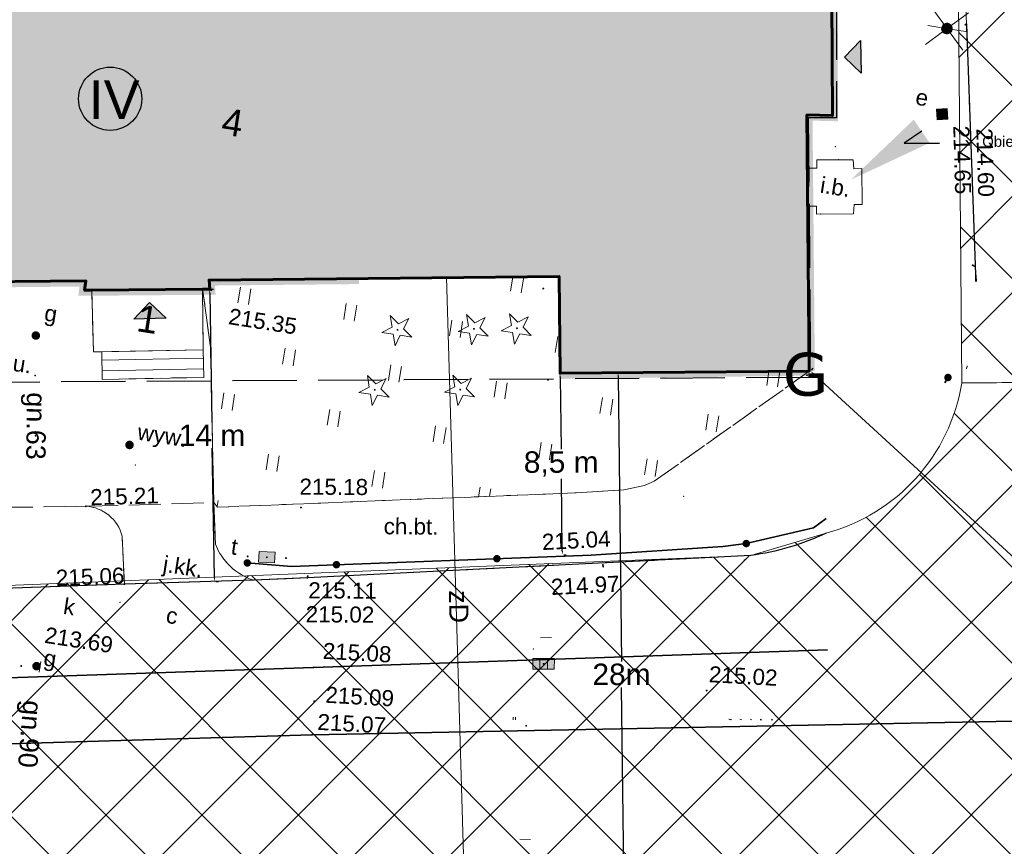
# Model space of a CAD drawing. Extents: x 6601440 to 6601733, y 5738487 to 5738717.
# Tile 7 of 129: x 6601542 to 6601588, y 5738537 to 5738576. Entities that reach past the tile are written whole.
import ezdxf
from ezdxf import colors
from ezdxf.entities.mleader import LeaderData, LeaderLine
from ezdxf.enums import TextEntityAlignment as Align
from ezdxf.math import Vec2, Vec3

# ---------------------------------------------------------------- set-up
doc = ezdxf.new("R2010")
doc.units = 0
doc.header["$PDSIZE"] = 0.75
for name, pattern in [('PRZER2-1', [3, 2, -1]), ('PRZER3-1', [4, 3, -1]), ('PRZER3-2', [2.5, 1.5, -1])]:
    doc.linetypes.add(name, pattern=pattern)
doc.layers.get('0').update_dxf_attribs({"linetype": 'CONTINUOUS'})
doc.layers.get('Defpoints').update_dxf_attribs({"linetype": 'CONTINUOUS'})
for name, color, linetype, lineweight in [('_DAAL_tabelka', 7, 'CONTINUOUS', 18), ('_MW_ppoż', 7, 'CONTINUOUS', 0), ('GESKLU', 3, 'CONTINUOUS', 18), ('GULGNO', 51, 'CONTINUOUS', 18), ('GULGSO', 51, 'CONTINUOUS', 18)]:
    doc.layers.add(name, color=color, linetype=linetype, lineweight=lineweight)
doc.layers.add('A-OPIS', color=5, linetype='CONTINUOUS')
for name, color, linetype, lineweight, true_color in [('GESBLO', 7, 'CONTINUOUS', 18, 0x0a0909), ('GESBLO_O', 7, 'CONTINUOUS', 0, 0x0a0909), ('GESKKL', 3, 'CONTINUOUS', 18, 0x00ff00), ('GESOBR', 7, 'CONTINUOUS', 35, 0xfb00fb), ('GESSCH', 7, 'CONTINUOUS', 18, 0x0a0909), ('GSLKOG', 7, 'CONTINUOUS', 35, 0x0a0909), ('GSLKRW', 7, 'CONTINUOUS', 25, 0x0a0909), ('GSLTTR', 7, 'CONTINUOUS', 35, 0x0a0909), ('GSPRDI', 7, 'CONTINUOUS', 18, 0x008000), ('GSPWPS', 7, 'CONTINUOUS', 13, 0x0a0909), ('GSPWPS_O', 7, 'CONTINUOUS', 0, 0x0a0909), ('GSSIIN', 7, 'CONTINUOUS', 18, 0x0a0909), ('GSSIIN_O', 7, 'CONTINUOUS', 0, 0x0a0909), ('GSSKOA', 7, 'PRZER3-1', 18, 0x0a0909), ('GSSKOA_O', 7, 'CONTINUOUS', 0, 0x0a0909), ('GSSKOD', 7, 'PRZER2-1', 18, 0x0a0909), ('GSSKOD_O', 7, 'CONTINUOUS', 0, 0x0a0909), ('GSSUTR', 7, 'CONTINUOUS', 18, 0x0a0909), ('GULGNP_O', 7, 'CONTINUOUS', 0, 0xbfbf00), ('GULZPR', 7, 'CONTINUOUS', 18, 0x0a0909), ('GULZPR_O', 7, 'CONTINUOUS', 0, 0x0a0909), ('GUPCWZ_O', 7, 'CONTINUOUS', 0, 0x0a0909), ('GUPEPI', 1, 'CONTINUOUS', 18, 0xff0000), ('GUPESD', 1, 'CONTINUOUS', 18, 0xff0000), ('GUPEWZ', 7, 'CONTINUOUS', 18, 0x0a0909), ('GUPEWZ_O', 7, 'CONTINUOUS', 0, 0x0a0909), ('GUPEZC', 7, 'CONTINUOUS', 18, 0x0a0909), ('GUPGSH_O', 7, 'CONTINUOUS', 0, 0xbfbf00), ('GUPGUI_O', 7, 'CONTINUOUS', 0, 0x0a0909), ('GUPGZA_O', 7, 'CONTINUOUS', 0, 0x0a0909), ('GUPGZC', 7, 'CONTINUOUS', 18, 0x0a0909), ('GUPISL', 7, 'CONTINUOUS', 18, 0x0a0909), ('GUPKKS', 7, 'CONTINUOUS', 18, 0x0a0909), ('GUPKPI', 7, 'CONTINUOUS', 18, 0x803300), ('GUPKSD', 7, 'CONTINUOUS', 18, 0x803300), ('GUPKWY_O', 7, 'CONTINUOUS', 0, 0x0a0909), ('GUPKWZ_O', 7, 'CONTINUOUS', 0, 0x0a0909), ('GUPTPI', 7, 'CONTINUOUS', 18, 0xff9100), ('GUPTWZ', 7, 'CONTINUOUS', 18, 0x0a0909), ('GUPTWZ_O', 7, 'CONTINUOUS', 0, 0x0a0909), ('GUPWZC', 7, 'CONTINUOUS', 18, 0x0a0909), ('GZPEWB', 1, 'CONTINUOUS', 18, 0xff0000), ('GZPWWB', 5, 'CONTINUOUS', 18, 0x0000ff)]:
    doc.layers.add(name, color=color, linetype=linetype, lineweight=lineweight, true_color=true_color)
for name, color, linetype, true_color in [('GUPGSH', 7, 'CONTINUOUS', 0xbfbf00), ('GUPGUI', 7, 'CONTINUOUS', 0x0a0909), ('GUPGZA', 7, 'CONTINUOUS', 0x0a0909), ('GUPKSH', 7, 'CONTINUOUS', 0x803300), ('GUPKWY', 7, 'CONTINUOUS', 0x0a0909), ('GUPTSH', 7, 'CONTINUOUS', 0xff9100), ('GUPTUB', 7, 'CONTINUOUS', 0x0a0909), ('GUPWSH', 5, 'CONTINUOUS', 0x0000ff)]:
    doc.layers.add(name, color=color, linetype=linetype, true_color=true_color)
doc.styles.add('GEO-INFO', font='arial.ttf')
doc.styles.get("Standard").update_dxf_attribs({"font": 'arial.ttf'})
doc.dimstyles.get("Standard").update_dxf_attribs({"dimtxt": 0.18, "dimasz": 0.18, "dimexe": 0.18, "dimexo": 0.0625, "dimgap": 0.09, "dimtad": 0, "dimtih": 1, "dimtoh": 1, "dimdec": 4, "dimzin": 0, "dimdsep": 46, "dimtxsty": 'Standard', "dimcen": 0.09, "dimadec": 0, "dimazin": 0, "dimtfac": 1, "dimtdec": 4, "dimtofl": 0, "dimtmove": 0, "dimatfit": 3, "dimfxl": 1, "dimtolj": 1, "dimtzin": 0, "dimarcsym": 0})

# ---------------------------------------------------------------- blocks, each defined once
blk = doc.blocks.new('SPDIP')
blk.add_hatch(color=0).paths.add_polyline_path([(-0.09, 0), (-0.085595, -0.027812), (-0.072812, -0.052901), (-0.052901, -0.072812), (-0.027812, -0.085595), (0, -0.09), (0.027812, -0.085595), (0.052901, -0.072812), (0.072812, -0.052901), (0.085595, -0.027812), (0.09, 0), (0.085595, 0.027812), (0.072812, 0.052901), (0.052901, 0.072812), (0.027812, 0.085595), (0, 0.09), (-0.027812, 0.085595), (-0.052901, 0.072812), (-0.072812, 0.052901), (-0.085595, 0.027812)])
at = {"color": 0}
blk.add_lwpolyline([(0.177062, -0.544942), (-0.463555, -1.426676), (-0.463555, -0.336792), (-1.500096, 0), (-0.463555, 0.336792), (-0.463555, 1.426676), (0.177062, 0.544942), (1.213603, 0.881734), (0.572986, 0), (1.213603, -0.881734)], close=True, dxfattribs=at)
blk = doc.blocks.new('KOLO')
blk.add_hatch(color=0).paths.add_polyline_path([(0, 0.5), (-0.12941, 0.482963), (-0.25, 0.433013), (-0.353553, 0.353553), (-0.433013, 0.25), (-0.482963, 0.12941), (-0.5, 0), (-0.482963, -0.12941), (-0.433013, -0.25), (-0.353553, -0.353553), (-0.25, -0.433013), (-0.12941, -0.482963), (0, -0.5), (0.12941, -0.482963), (0.25, -0.433013), (0.353553, -0.353553), (0.433013, -0.25), (0.482963, -0.12941), (0.5, 0), (0.482963, 0.12941), (0.433013, 0.25), (0.353553, 0.353553), (0.25, 0.433013), (0.12941, 0.482963)])
blk = doc.blocks.new('POINT')
at = {"color": 0}
blk.add_point((0, 0), dxfattribs=at)
blk = doc.blocks.new('PION_C')
at = {"color": 0}
blk.add_lwpolyline([(0, 0.5), (0, -0.5)], dxfattribs=at)
blk = doc.blocks.new('SUUS05')
at = {"true_color": 0xffffff}
blk.add_hatch(color=7, dxfattribs=at).paths.add_polyline_path([(-0.5, 0.25), (-0.5, -0.25), (0.5, -0.25), (0.5, 0.25)])
at = {"color": 0}
blk.add_lwpolyline([(0.5, -0.25), (-0.5, -0.25), (-0.5, 0.25), (0.5, 0.25)], close=True, dxfattribs=at)
for points in [[(-0.175, -0.25), (-0.175, 0.25)], [(0.175, -0.25), (0.175, 0.25)]]:
    blk.add_lwpolyline(points, dxfattribs=at)
blk = doc.blocks.new('SUSM02_1')
at = {"true_color": 0xffffff}
blk.add_hatch(color=7, dxfattribs=at).paths.add_polyline_path([(0, 0.5), (-0.12941, 0.482963), (-0.25, 0.433013), (-0.353553, 0.353553), (-0.433013, 0.25), (-0.482963, 0.12941), (-0.5, 0), (-0.482963, -0.12941), (-0.433013, -0.25), (-0.353553, -0.353553), (-0.25, -0.433013), (-0.12941, -0.482963), (0, -0.5), (0.12941, -0.482963), (0.25, -0.433013), (0.353553, -0.353553), (0.433013, -0.25), (0.482963, -0.12941), (0.5, 0), (0.482963, 0.12941), (0.433013, 0.25), (0.353553, 0.353553), (0.25, 0.433013), (0.12941, 0.482963)])
at = {"color": 0}
for points in [[(-0.353553, 0.353553), (-1.767767, 1.767767)], [(0, 0.5), (0, 1.8)], [(0.353553, 0.353553), (1.767767, 1.767767)], [(-0.353553, -0.353553), (-1.767767, -1.767767)], [(0, -0.5), (0, -1.8)], [(0.353553, -0.353553), (1.767767, -1.767767)]]:
    blk.add_lwpolyline(points, dxfattribs=at)
blk.add_lwpolyline([(0.5, 0), (0.482963, -0.12941), (0.433013, -0.25), (0.353553, -0.353553), (0.25, -0.433013), (0.12941, -0.482963), (0, -0.5), (-0.12941, -0.482963), (-0.25, -0.433013), (-0.353553, -0.353553), (-0.433013, -0.25), (-0.482963, -0.12941), (-0.5, 0), (-0.482963, 0.12941), (-0.433013, 0.25), (-0.353553, 0.353553), (-0.25, 0.433013), (-0.12941, 0.482963), (0, 0.5), (0.12941, 0.482963), (0.25, 0.433013), (0.353553, 0.353553), (0.433013, 0.25), (0.482963, 0.12941)], close=True, dxfattribs=at)
blk = doc.blocks.new('KWADRAT_NIEPRZEZR')
at = {"true_color": 0xffffff}
blk.add_hatch(color=7, dxfattribs=at).paths.add_polyline_path([(0.5, -0.5), (0.5, 0.5), (-0.5, 0.5), (-0.5, -0.5)])
at = {"color": 0}
blk.add_lwpolyline([(-0.5, 0.5), (-0.5, -0.5), (0.5, -0.5), (0.5, 0.5)], close=True, dxfattribs=at)
blk = doc.blocks.new('PROSTOKAT1_5-1_PELNY')
at = {"true_color": 0xffffff}
blk.add_hatch(color=7, dxfattribs=at).paths.add_polyline_path([(0.75, 0.5), (-0.75, 0.5), (-0.75, -0.5), (0.75, -0.5)])
at = {"color": 0}
blk.add_lwpolyline([(0.75, -0.5), (-0.75, -0.5), (-0.75, 0.5), (0.75, 0.5)], close=True, dxfattribs=at)
blk = doc.blocks.new('*D66')
at = {"layer": '_DAAL_tabelka', "color": 0, "lineweight": -2}
for p, q in [((6601566.887, 5738558.996), (6601566.931, 5738555.631)), ((6601566.947, 5738559.177), (6601567.064, 5738559.178)), ((6601566.992, 5738550.884), (6601566.948, 5738554.249)), ((6601567.057, 5738550.705), (6601567.175, 5738550.707))]:
    blk.add_line(p, q, dxfattribs=at)
at = {"layer": '_DAAL_tabelka', "color": 0}
for points in [[(6601566.917, 5738558.996), (6601566.857, 5738558.995), (6601566.884, 5738559.176)], [(6601566.962, 5738550.884), (6601567.022, 5738550.885), (6601566.995, 5738550.704)]]:
    blk.add_solid(points, dxfattribs=at)
at = {"layer": 'Defpoints', "color": 0}
for p in [(6601566.884, 5738559.176), (6601566.995, 5738550.704), (6601566.995, 5738550.704)]:
    blk.add_point(p, dxfattribs=at)
at = {"layer": '_DAAL_tabelka', "color": 0, "insert": (6601566.939, 5738554.94), "char_height": 0.18, "attachment_point": 5}
blk.add_mtext('\\A1;\\H5.555556x;8,5 m', dxfattribs=at)
blk = doc.blocks.new('*D67')
at = {"color": 0, "lineweight": -2}
for p, q in [((6601550.584, 5738563.098), (6601550.702, 5738563.1)), ((6601550.525, 5738562.917), (6601550.625, 5738556.873)), ((6601550.744, 5738549.644), (6601550.644, 5738555.689)), ((6601550.81, 5738549.465), (6601550.927, 5738549.467))]:
    blk.add_line(p, q, dxfattribs=at)
at = {"color": 0}
for points in [[(6601550.555, 5738562.918), (6601550.495, 5738562.917), (6601550.522, 5738563.097)], [(6601550.714, 5738549.643), (6601550.774, 5738549.644), (6601550.747, 5738549.464)]]:
    blk.add_solid(points, dxfattribs=at)
at = {"layer": 'Defpoints', "color": 0}
for p in [(6601550.522, 5738563.097), (6601550.747, 5738549.464), (6601550.747, 5738549.464)]:
    blk.add_point(p, dxfattribs=at)
at = {"color": 0, "insert": (6601550.634, 5738556.281), "char_height": 0.18, "attachment_point": 5}
blk.add_mtext('\\A1;\\H5.555556x;14 m', dxfattribs=at)
blk = doc.blocks.new('*D77')
at = {"layer": '_DAAL_tabelka', "color": 0, "lineweight": -2}
for p, q in [((6601578.624, 5738559.327), (6601578.703, 5738559.414)), ((6601578.714, 5738559.16), (6601590.007, 5738548.796)), ((6601602.61, 5738537.231), (6601591.317, 5738547.595)), ((6601602.785, 5738537.156), (6601602.865, 5738537.242))]:
    blk.add_line(p, q, dxfattribs=at)
at = {"layer": '_DAAL_tabelka', "color": 0}
for points in [[(6601578.734, 5738559.182), (6601578.694, 5738559.138), (6601578.582, 5738559.281)], [(6601602.59, 5738537.209), (6601602.631, 5738537.253), (6601602.743, 5738537.11)]]:
    blk.add_solid(points, dxfattribs=at)
at = {"layer": 'Defpoints', "color": 0}
for p in [(6601578.582, 5738559.281), (6601602.743, 5738537.11), (6601602.743, 5738537.11)]:
    blk.add_point(p, dxfattribs=at)
at = {"layer": '_DAAL_tabelka', "color": 0, "insert": (6601590.662, 5738548.195), "char_height": 0.18, "attachment_point": 5}
blk.add_mtext('\\A1;\\H5.555556x;33m', dxfattribs=at)
blk = doc.blocks.new('*D87')
at = {"layer": '_DAAL_tabelka', "color": 0, "lineweight": -2}
for p, q in [((6601567.127, 5738559.179), (6601569.775, 5738559.209)), ((6601569.597, 5738559.027), (6601569.749, 5738545.72)), ((6601569.918, 5738530.912), (6601569.763, 5738544.519)), ((6601567.452, 5738530.704), (6601570.1, 5738530.734))]:
    blk.add_line(p, q, dxfattribs=at)
at = {"layer": '_DAAL_tabelka', "color": 0}
for points in [[(6601569.627, 5738559.027), (6601569.567, 5738559.027), (6601569.595, 5738559.207)], [(6601569.888, 5738530.912), (6601569.948, 5738530.913), (6601569.92, 5738530.732)]]:
    blk.add_solid(points, dxfattribs=at)
at = {"layer": 'Defpoints', "color": 0}
for p in [(6601567.064, 5738559.178), (6601567.39, 5738530.703), (6601569.92, 5738530.732)]:
    blk.add_point(p, dxfattribs=at)
at = {"layer": '_DAAL_tabelka', "color": 0, "insert": (6601569.756, 5738545.12), "char_height": 0.18, "attachment_point": 5}
blk.add_mtext('\\A1;\\H5.555556x;28m', dxfattribs=at)

msp = doc.modelspace()

# ---------------------------------------------------------------- hatches: boundary and pattern name
msp.add_hatch(color=8).paths.add_polyline_path([(6601528.40181, 5738563.32817), (6601538.1015, 5738563.42264), (6601544.74131, 5738563.48729), (6601544.68268, 5738563.05121), (6601545.01261, 5738563.05397), (6601550.19151, 5738563.09729), (6601550.52144, 5738563.10005), (6601550.49406, 5738563.52918), (6601566.84364, 5738563.69561), (6601566.88439, 5738559.17579), (6601578.52535, 5738559.28083), (6601578.41661, 5738571.23334), (6601579.60341, 5738571.20399), (6601579.57552, 5738576.66704), (6601578.3622, 5738576.64952), (6601578.25305, 5738588.67265), (6601574.74728, 5738588.6423), (6601567.55324, 5738588.58233), (6601566.55326, 5738588.57389), (6601566.65615, 5738576.35437), (6601554.45633, 5738576.25136), (6601554.37251, 5738586.21097), (6601553.56992, 5738586.20356), (6601541.23338, 5738586.08958), (6601540.40344, 5738586.08191), (6601540.50715, 5738576.05246), (6601528.30765, 5738575.92583), (6601528.1811, 5738588.16519), (6601527.24114, 5738588.15543), (6601516.63153, 5738588.0453), (6601516.68863, 5738576.04539), (6601515.5396, 5738576.09265), (6601515.63584, 5738570.69435), (6601516.75584, 5738570.69899), (6601516.79897, 5738558.69901), (6601528.45157, 5738558.82844)])
at = {"layer": '_DAAL_tabelka'}
h = msp.add_hatch(dxfattribs=at)
h.set_pattern_fill('ANSI37', color=1)
h.paths.add_polyline_path([(6601585.38254, 5738589.06173), (6601595.86394, 5738589.1928), (6601596.98328, 5738558.82014), (6601585.6523, 5738558.73029)])
h = msp.add_hatch(dxfattribs=at)
h.set_pattern_fill('ANSI37', color=30)
edge = h.paths.add_edge_path()
edge.add_line((6601512.12293, 5738548.10534), (6601575.79045, 5738550.67258))
edge.add_line((6601575.79045, 5738550.67258), (6601579.31462, 5738551.71489))
edge.add_ellipse((6601577.04535, 5738560.13361), major_axis=(8.7192, 0), ratio=1, start_angle=285.085535, end_angle=350.689044)
edge.add_line((6601585.64968, 5738558.72291), (6601596.98328, 5738558.82014))
edge.add_line((6601596.98328, 5738558.82014), (6601596.81348, 5738533.89495))
edge.add_line((6601596.81348, 5738533.89495), (6601509.88935, 5738533.02431))
edge.add_line((6601509.88935, 5738533.02431), (6601510.93613, 5738548.06236))
edge.add_line((6601510.93613, 5738548.06236), (6601512.12293, 5738548.10534))
at = {"layer": 'A-OPIS'}
h = msp.add_hatch(color=256, dxfattribs=at)
h.dxf.hatch_style = 1
h.paths.add_polyline_path([(6601580.91879, 5738574.70816), (6601580.95024, 5738573.18973), (6601580.1753, 5738573.93322)])
h = msp.add_hatch(color=256, dxfattribs=at)
h.dxf.hatch_style = 1
h.paths.add_polyline_path([(6601548.49445, 5738561.74474), (6601546.97643, 5738561.69769), (6601547.71191, 5738562.48022)])
at = {"layer": 'GSSUTR'}
h = msp.add_hatch(dxfattribs=at)
h.set_pattern_fill('PTTU04', color=256, scale=0.5, angle=-8.852821, style=0)
h.set_pattern_definition([(81.14718, (6598872.4612, 5730326.6935), (-2.08547525, 2.8549594), [0.75, -4.25]), (81.14718, (6598872.9553, 5730326.6165), (-2.08547525, 2.8549594), [0.75, -4.25])])
h.paths.add_polyline_path([(6601566.88439, 5738559.17579), (6601566.84364, 5738563.69561), (6601550.49406, 5738563.52918), (6601550.52144, 5738563.10005), (6601550.19151, 5738563.09729), (6601550.55781, 5738560.4003), (6601550.71165, 5738553.14154), (6601550.88787, 5738552.92788), (6601567.90611, 5738553.60691), (6601569.86046, 5738553.74378), (6601570.82867, 5738553.94315), (6601571.28414, 5738554.13838), (6601578.52535, 5738559.28083)], flags=0)

# ---------------------------------------------------------------- linework, layer by layer
at = {"color": 7, "linetype": 'PRZER3-1', "lineweight": 30, "elevation": 10.06}
msp.add_lwpolyline([(6601510.43099, 5738653.7127), (6601522.49994, 5738653.91001), (6601522.49002, 5738651.5425), (6601529.66651, 5738651.5425), (6601529.66651, 5738654.02683), (6601538.55011, 5738654.18645), (6601539.54007, 5738634.77356), (6601549.69265, 5738634.50447), (6601552.07964, 5738633.33731), (6601567.28346, 5738633.12408), (6601570.6548, 5738637.80075), (6601571.66308, 5738632.20458), (6601571.54575, 5738595.28982), (6601574.72819, 5738588.65305), (6601578.36042, 5738588.65305), (6601578.43231, 5738576.80623), (6601579.79306, 5738576.80976), (6601579.79306, 5738571.10128), (6601578.48092, 5738571.09182), (6601578.5841, 5738558.98185), (6601511.23283, 5738558.57583), (6601510.2684, 5738653.7127)], dxfattribs=at)
at = {"layer": '_DAAL_tabelka', "color": 1}
msp.add_lwpolyline([(6601585.38254, 5738589.06173), (6601585.6523, 5738558.73029), (6601596.98328, 5738558.82014), (6601595.86394, 5738589.1928), (6601585.38254, 5738589.06173)], dxfattribs=at)
at = {"layer": '_DAAL_tabelka', "color": 30, "elevation": 10.18}
msp.add_lwpolyline([(6601512.12293, 5738548.10534), (6601575.79045, 5738550.67258), (6601579.31462, 5738551.71489, 0.29433264), (6601585.64968, 5738558.72291), (6601596.98328, 5738558.82014), (6601596.81348, 5738533.89495), (6601509.88935, 5738533.02431), (6601510.93613, 5738548.06236), (6601512.12293, 5738548.10534)], format="xyb", dxfattribs=at)
at = {"layer": '_MW_ppoż', "color": 30, "ltscale": 10, "const_width": 0.52}
msp.add_lwpolyline([(6601578.52535, 5738559.28083), (6601578.52535, 5738559.28083), (6601578.41661, 5738571.23334), (6601579.60341, 5738571.20399), (6601579.57552, 5738576.66704), (6601578.3622, 5738576.64952), (6601578.36042, 5738588.65305), (6601578.36042, 5738588.65305), (6601570.29357, 5738588.60026)], dxfattribs=at)
at = {"layer": '_MW_ppoż', "color": 3, "ltscale": 10, "const_width": 0.52}
for points in [[(6601516.93982, 5738558.58694), (6601528.45157, 5738558.82844), (6601528.40181, 5738563.32817), (6601544.74131, 5738563.48729), (6601544.68305, 5738563.05397), (6601550.52144, 5738563.10005), (6601550.49406, 5738563.52918), (6601557.49106, 5738563.6004)], [(6601566.88439, 5738559.17579), (6601578.54552, 5738559.32746)]]:
    msp.add_lwpolyline(points, dxfattribs=at)
at = {"layer": 'A-OPIS'}
for points in [[(6601580.91879, 5738574.70816), (6601580.95024, 5738573.18973), (6601580.1753, 5738573.93322)], [(6601548.49445, 5738561.74474), (6601546.97643, 5738561.69769), (6601547.71191, 5738562.48022)]]:
    msp.add_lwpolyline(points, close=True, dxfattribs=at)
msp.add_circle((6601545.87282, 5738571.98751), 1.47694, dxfattribs=at)
at = {"layer": 'GESBLO', "linetype": 'Continuous', "lineweight": 60, "elevation": 10.26}
msp.add_lwpolyline([(6601538.1015, 5738563.42264), (6601544.74131, 5738563.48729), (6601544.68268, 5738563.05121), (6601545.01261, 5738563.05397), (6601550.19151, 5738563.09729), (6601550.52144, 5738563.10005), (6601550.49406, 5738563.52918), (6601566.84364, 5738563.69561), (6601566.88439, 5738559.17579), (6601578.52535, 5738559.28083), (6601578.41661, 5738571.23334), (6601579.60341, 5738571.20399), (6601579.57552, 5738576.66704), (6601578.3622, 5738576.64952), (6601578.25305, 5738588.67265), (6601574.74728, 5738588.6423), (6601567.55324, 5738588.58233), (6601566.55326, 5738588.57389), (6601566.65615, 5738576.35437), (6601554.45633, 5738576.25136), (6601554.37251, 5738586.21097), (6601553.56992, 5738586.20356), (6601541.23338, 5738586.08958)], dxfattribs=at)
at = {"layer": 'GESBLO', "linetype": 'Continuous', "lineweight": 18, "elevation": 10.26}
msp.add_lwpolyline([(6601545.09136, 5738560.17647), (6601550.21952, 5738560.27572), (6601550.19151, 5738563.09729), (6601545.01261, 5738563.05397)], close=True, dxfattribs=at)
at = {"layer": 'GESKKL', "color": 3, "linetype": 'PRZER3-1', "lineweight": 18, "true_color": 0x00ff00, "elevation": 10.18}
for points in [[(6601564.80014, 5738542.99754), (6601564.79912, 5738543.12131)], [(6601576.75489, 5738543.02009), (6601576.81043, 5738542.99754)], [(6601576.81043, 5738542.99754), (6601576.75489, 5738543.02009)]]:
    msp.add_lwpolyline(points, dxfattribs=at)
at = {"layer": 'GESKLU', "linetype": 'PRZER3-1', "lineweight": 18, "ltscale": 0.5, "elevation": 10.18}
msp.add_lwpolyline([(6601564.69433, 5738542.99754), (6601564.69373, 5738543.12221)], dxfattribs=at)
at = {"layer": 'GESOBR', "color": 211, "linetype": 'PRZER3-2', "lineweight": 35, "ltscale": 0.5, "elevation": 10.18}
msp.add_lwpolyline([(6601576.22663, 5738543.02456), (6601576.29262, 5738542.99754)], dxfattribs=at)
at = {"layer": 'GESOBR', "color": 211, "linetype": 'PRZER3-2', "lineweight": 35, "true_color": 0xff80ff, "elevation": 10.18}
msp.add_lwpolyline([(6601576.75489, 5738543.02009), (6601576.81043, 5738542.99754)], dxfattribs=at)
at = {"layer": 'GESSCH', "linetype": 'Continuous', "elevation": 10.26}
msp.add_lwpolyline([(6601550.24415, 5738558.98586), (6601545.50302, 5738558.89411), (6601545.47838, 5738560.18396), (6601550.21952, 5738560.27572)], close=True, dxfattribs=at)
at = {"layer": 'GESSCH', "linetype": 'Continuous'}
for points in [[(6601545.48593, 5738559.78899, 10.26), (6601550.22708, 5738559.87953, 10.26)], [(6601545.49547, 5738559.28908, 10.26), (6601550.23663, 5738559.37963, 10.26)]]:
    msp.add_polyline3d(points, dxfattribs=at)
at = {"layer": 'GSLKOG', "linetype": 'Continuous', "elevation": 10.18}
for points in [[(6601584.86186, 5738558.73029), (6601585.00362, 5738558.97969)], [(6601575.58393, 5738551.23102), (6601578.71699, 5738551.96909), (6601579.31462, 5738552.39834)], [(6601552.27717, 5738550.32709), (6601554.34713, 5738550.16661), (6601568.34423, 5738550.68872), (6601574.49039, 5738551.09772), (6601575.58393, 5738551.23102)]]:
    msp.add_lwpolyline(points, dxfattribs=at)
at = {"layer": 'GSLKRW', "linetype": 'Continuous', "lineweight": 25}
msp.add_line((6601585.86962, 5738575.45239, 10.18), (6601586.29621, 5738563.80219, 10.18), dxfattribs=at)
at = {"layer": 'GSLKRW', "linetype": 'Continuous', "lineweight": 25, "elevation": 10.18}
for points in [[(6601586.29621, 5738563.80219, -0.00687618), (6601586.31999, 5738563.46719, -0.00687618)], [(6601585.65227, 5738558.73029, -0.00016005), (6601585.64968, 5738558.72291, -0.00016005)], [(6601579.31462, 5738551.71489, -0.07567048), (6601575.79045, 5738550.67258), (6601555.08994, 5738549.63506), (6601552.57674, 5738549.52138), (6601546.53668, 5738549.33875), (6601518.26428, 5738548.32774), (6601510.93613, 5738548.06236), (6601505.94369, 5738547.84813), (6601499.74043, 5738547.39742), (6601489.67599, 5738546.55419), (6601483.54066, 5738546.03162), (6601482.94125, 5738546.00167), (6601473.63804, 5738545.48357), (6601459.62471, 5738545.20232)]]:
    msp.add_lwpolyline(points, format="xyb", dxfattribs=at)
at = {"layer": 'GSLTTR', "linetype": 'Continuous', "lineweight": 35, "elevation": 10.18}
for points in [[(6601579.3801, 5738546.27747), (6601555.37135, 5738545.44954), (6601519.45334, 5738544.23259), (6601516.11927, 5738544.12849), (6601507.85832, 5738543.78249), (6601495.89317, 5738542.90809), (6601485.1829, 5738541.98499), (6601473.83128, 5738541.16868), (6601466.69598, 5738540.86193), (6601458.93003, 5738540.74221)], [(6601609.62776, 5738543.35731), (6601555.30979, 5738542.30943), (6601519.56454, 5738541.25075), (6601516.19218, 5738541.16192), (6601507.87177, 5738540.82397), (6601496.11689, 5738540.01195), (6601485.4026, 5738539.05912), (6601473.77992, 5738538.17854), (6601466.7207, 5738537.91195), (6601458.50078, 5738537.79213)]]:
    msp.add_lwpolyline(points, dxfattribs=at)
at = {"layer": 'GSSIIN', "linetype": 'Continuous', "lineweight": 18, "elevation": 10.18}
msp.add_lwpolyline([(6601580.99911, 5738567.04939), (6601580.9838, 5738568.72659), (6601580.60381, 5738568.72312), (6601580.5762, 5738569.145), (6601578.87618, 5738569.13711), (6601578.87794, 5738568.75645), (6601578.49794, 5738568.75535), (6601578.4857, 5738566.97637), (6601578.86531, 5738566.98076), (6601578.8697, 5738566.60078), (6601580.58791, 5738566.62064), (6601580.61911, 5738567.04592)], close=True, dxfattribs=at)
at = {"layer": 'GSSKOA', "linetype": 'PRZER3-1', "lineweight": 18, "ltscale": 0.5}
for p, q in [((6601585.86962, 5738575.45239, 10.18), (6601584.83558, 5738605.55259, 10.18)), ((6601586.29621, 5738563.80219, 10.18), (6601585.86962, 5738575.45239, 10.18)), ((6601586.28748, 5738563.46719, 10.18), (6601586.29621, 5738563.80219, 10.18)), ((6601585.64968, 5738558.72291, 10.18), (6601585.65146, 5738558.73029, 10.18))]:
    msp.add_line(p, q, dxfattribs=at)
at = {"layer": 'GSSKOA', "linetype": 'PRZER3-1', "lineweight": 18, "ltscale": 0.5, "elevation": 10.18}
msp.add_lwpolyline([(6601517.9469, 5738558.71177), (6601517.82667, 5738558.70876), (6601517.77814, 5738551.83433), (6601519.33783, 5738552.6733), (6601531.68878, 5738552.75652), (6601531.7012, 5738551.79009), (6601536.77951, 5738551.98386), (6601536.75683, 5738552.86485), (6601544.74383, 5738552.9679), (6601550.71165, 5738553.14154), (6601550.55781, 5738560.4003), (6601550.19151, 5738563.09729), (6601550.21952, 5738560.27572), (6601550.24415, 5738558.98586), (6601545.50302, 5738558.89411), (6601545.47838, 5738560.18396), (6601545.09136, 5738560.17647), (6601545.01261, 5738563.05397), (6601544.68268, 5738563.05121), (6601544.74131, 5738563.48729), (6601538.1015, 5738563.42264), (6601538.15114, 5738558.7229), (6601528.45157, 5738558.82844)], close=True, dxfattribs=at)
msp.add_lwpolyline([(6601546.53668, 5738549.33875), (6601546.42907, 5738551.57192, 0.33039428), (6601544.74383, 5738552.9679), (6601550.71165, 5738553.14154), (6601550.79472, 5738551.2057, 0.23056372), (6601552.57674, 5738549.52138)], format="xyb", close=True, dxfattribs=at)
msp.add_lwpolyline([(6601459.62471, 5738545.20232), (6601473.63804, 5738545.48357), (6601482.94125, 5738546.00167), (6601483.54066, 5738546.03162), (6601489.67599, 5738546.55419), (6601499.74043, 5738547.39742), (6601505.94369, 5738547.84813), (6601510.93613, 5738548.06236), (6601518.26428, 5738548.32774), (6601546.53668, 5738549.33875), (6601552.57674, 5738549.52138), (6601555.08994, 5738549.63506), (6601575.79045, 5738550.67258, 0.07567048), (6601579.31462, 5738551.71489, 0.07567048)], format="xyb", dxfattribs=at)
at = {"layer": 'GSSKOD', "linetype": 'PRZER2-1', "lineweight": 18, "ltscale": 0.5}
for p, q in [((6601579.60341, 5738571.20399, 10.18), (6601579.57552, 5738576.66704, 10.18)), ((6601585.86962, 5738575.45239, 10.18), (6601586.29621, 5738563.80219, 10.18)), ((6601578.52535, 5738559.28083, 10.18), (6601578.41661, 5738571.23334, 10.18)), ((6601578.41661, 5738571.23334, 10.18), (6601579.60341, 5738571.20399, 10.18)), ((6601571.28414, 5738554.13838, 10.18), (6601578.52535, 5738559.28083, 10.18)), ((6601569.86046, 5738553.74378, 10.18), (6601570.82867, 5738553.94315, 10.18)), ((6601570.82867, 5738553.94315, 10.18), (6601571.28414, 5738554.13838, 10.18)), ((6601550.88787, 5738552.92788, 10.18), (6601567.90611, 5738553.60691, 10.18)), ((6601567.90611, 5738553.60691, 10.18), (6601569.86046, 5738553.74378, 10.18)), ((6601550.79472, 5738551.2057, 10.18), (6601550.71165, 5738553.14154, 10.18)), ((6601550.71165, 5738553.14154, 10.18), (6601550.88787, 5738552.92788, 10.18)), ((6601575.79045, 5738550.67258, 10.18), (6601555.08994, 5738549.63506, 10.18)), ((6601555.08994, 5738549.63506, 10.18), (6601552.57674, 5738549.52138, 10.18))]:
    msp.add_line(p, q, dxfattribs=at)
at = {"layer": 'GSSKOD', "linetype": 'PRZER2-1', "lineweight": 18, "ltscale": 0.5, "elevation": 10.18}
msp.add_lwpolyline([(6601519.33783, 5738552.6733), (6601531.68878, 5738552.75652), (6601531.7012, 5738551.79009), (6601536.77951, 5738551.98386), (6601536.75683, 5738552.86485), (6601544.74383, 5738552.9679, -0.33039428), (6601546.42907, 5738551.57192), (6601546.53668, 5738549.33875), (6601518.26428, 5738548.32774, -0.63440608), (6601517.77814, 5738551.83433)], format="xyb", close=True, dxfattribs=at)
at = {"layer": 'GSSKOD', "linetype": 'PRZER2-1', "lineweight": 18, "ltscale": 0.5}
for centre, radius, start, end in [((6601574.32175, 5738562.74562, 10.18), 12.02099, 3.441278, 5.042466), ((6601574.32175, 5738562.74562, 10.18), 12.02099, 343.761134, 344.428698), ((6601574.32175, 5738562.74562, 10.18), 12.02099, 340.449322, 340.486628), ((6601574.12869, 5738562.77019, 10.18), 12.21121, 277.821368, 295.130777), ((6601553.41494, 5738552.19306, 10.18), 2.80008, 200.647713, 252.581461)]:
    msp.add_arc(centre, radius, start, end, dxfattribs=at)
at = {"layer": 'GSSUTR', "linetype": 'PRZER2-1', "ltscale": 0.5, "elevation": 10.06}
msp.add_lwpolyline([(6601550.49406, 5738563.52918), (6601566.84364, 5738563.69561), (6601566.88439, 5738559.17579), (6601578.52535, 5738559.28083), (6601571.28414, 5738554.13838), (6601570.82867, 5738553.94315), (6601569.86046, 5738553.74378), (6601567.90611, 5738553.60691), (6601550.88787, 5738552.92788), (6601550.71165, 5738553.14154), (6601550.55781, 5738560.4003), (6601550.19151, 5738563.09729), (6601550.52144, 5738563.10005)], close=True, dxfattribs=at)
at = {"layer": 'GULGNO', "linetype": 'Continuous', "lineweight": 18, "ltscale": 0.5, "elevation": 10.1992}
msp.add_lwpolyline([(6601574.76308, 5738543.03695), (6601574.86009, 5738542.99754)], dxfattribs=at)
at = {"layer": 'GULGNO', "color": 2, "linetype": 'Continuous', "lineweight": 18, "true_color": 0xffff00, "elevation": 10.18}
for points in [[(6601575.2813, 5738543.03257), (6601575.36838, 5738542.99754)], [(6601575.84423, 5738542.99754), (6601575.7655, 5738543.02847)]]:
    msp.add_lwpolyline(points, dxfattribs=at)
at = {"layer": 'GULGSO', "linetype": 'Continuous', "lineweight": 18, "ltscale": 0.5, "elevation": 10.1992}
msp.add_lwpolyline([(6601574.80257, 5738543.03662), (6601574.90119, 5738542.99754)], dxfattribs=at)
at = {"layer": 'GULZPR', "linetype": 'Continuous', "elevation": 10.18}
msp.add_lwpolyline([(6601561.5856, 5738563.6421), (6601562.51894, 5738531.9429)], dxfattribs=at)

# ---------------------------------------------------------------- block references
at = {"layer": 'GSLKOG', "lineweight": 5, "xscale": 0.35, "yscale": 0.35, "rotation": 81.147178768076}
for p in [(6601585.00362, 5738558.97969, 10.18), (6601575.58393, 5738551.23102, 10.18), (6601575.58393, 5738551.23102, 10.18), (6601563.93649, 5738550.52431, 10.18), (6601552.27717, 5738550.32709, 10.18), (6601556.4417, 5738550.24474, 10.18)]:
    msp.add_blockref('KOLO', p, dxfattribs=at)
at = {"layer": 'GSPRDI', "lineweight": 5, "xscale": 0.4999999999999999, "yscale": 0.4999999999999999, "rotation": 81.147178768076}
for p in [(6601559.2951, 5738561.20666, 10.12), (6601562.86397, 5738561.24791, 10.12), (6601564.87271, 5738561.27915, 10.12), (6601558.23157, 5738558.40698, 10.12), (6601562.2238, 5738558.41535, 10.12)]:
    msp.add_blockref('SPDIP', p, dxfattribs=at)
at = {"layer": 'GSPWPS', "lineweight": 5, "xscale": 0.08999999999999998, "yscale": 0.08999999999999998, "rotation": 81.147178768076}
for p in [(6601585.81873, 5738575.44918, 10.2), (6601585.86962, 5738575.45239, 10.2), (6601586.15862, 5738564.21833, 10.2), (6601586.23305, 5738564.17637, 10.2), (6601550.59563, 5738563.05513, 10.2), (6601566.10114, 5738563.12998, 10.2), (6601578.42244, 5738559.08627, 10.2), (6601566.32661, 5738558.87171, 10.2), (6601544.74383, 5738552.9679, 10.2), (6601554.78697, 5738552.91529, 10.2), (6601568.89002, 5738550.22926, 10.2), (6601568.89901, 5738550.15701, 10.2), (6601555.09933, 5738549.70443, 10.2), (6601546.53668, 5738549.33875, 10.2), (6601555.08994, 5738549.63506, 10.2), (6601555.37135, 5738545.44954, 10.2), (6601573.73296, 5738544.36854, 10.2), (6601555.40003, 5738543.87144, 10.2), (6601555.30979, 5738542.30943, 10.2)]:
    msp.add_blockref('KOLO', p, dxfattribs=at)
at = {"layer": 'GUPEPI', "lineweight": 5, "rotation": 81.147178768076}
for p in [(6601584.72917, 5738571.51322, 10.24), (6601584.96787, 5738571.27469, 10.24), (6601565.64218, 5738546.306, 10.24)]:
    msp.add_blockref('POINT', p, dxfattribs=at)
at = {"layer": 'GUPESD', "lineweight": 5, "xscale": 0.4999999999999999, "yscale": 0.4999999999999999, "rotation": 351.1471787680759}
msp.add_blockref('POINT', (6601584.72704, 5738571.26782, 10.24), dxfattribs=at)
at = {"layer": 'GUPESD', "lineweight": 5, "rotation": 351.1471787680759}
msp.add_blockref('POINT', (6601572.65288, 5738553.43019, 10.24), dxfattribs=at)
at = {"layer": 'GUPEWZ', "lineweight": 5, "xscale": 0.4999999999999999, "yscale": 0.4999999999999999, "rotation": 3.234719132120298}
msp.add_blockref('KWADRAT_NIEPRZEZR', (6601584.72704, 5738571.26782, 10.25), dxfattribs=at)
at = {"layer": 'GUPEZC', "lineweight": 5, "xscale": 0.4999999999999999, "yscale": 0.4999999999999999, "rotation": 90.80382680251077}
msp.add_blockref('PION_C', (6601566.22916, 5738546.84052, 10.24), dxfattribs=at)
at = {"layer": 'GUPGSH', "lineweight": 5, "xscale": 0.08999999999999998, "yscale": 0.08999999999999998, "rotation": 81.147178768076}
for p in [(6601542.40049, 5738560.93792, 10.24), (6601542.33379, 5738545.5277, 10.24)]:
    msp.add_blockref('KOLO', p, dxfattribs=at)
at = {"layer": 'GUPGUI', "lineweight": 5, "xscale": 0.4999999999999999, "yscale": 0.4999999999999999, "rotation": 351.1471787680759}
for p in [(6601542.37281, 5738559.06666, 10.24), (6601542.39291, 5738556.25399, 10.24)]:
    msp.add_blockref('POINT', p, dxfattribs=at)
at = {"layer": 'GUPGZA', "lineweight": 5}
for p, xscale, yscale, rotation in [((6601542.40049, 5738560.93792, 10.24), 0.4, 0.4, 81.147178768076), ((6601542.43632, 5738545.5098, 10.24), 0.4000000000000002, 0.4000000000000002, 356.1736559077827)]:
    msp.add_blockref('KOLO', p, dxfattribs=dict(at, xscale=xscale, yscale=yscale, rotation=rotation))
at = {"layer": 'GUPGZC', "lineweight": 5, "xscale": 0.4999999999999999, "yscale": 0.4999999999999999, "rotation": 351.1471787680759}
msp.add_blockref('PION_C', (6601542.59011, 5738545.48294, 10.24), dxfattribs=at)
at = {"layer": 'GUPISL', "lineweight": 5, "xscale": 0.4999999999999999, "yscale": 0.4999999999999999, "rotation": 81.147178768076}
msp.add_blockref('SUSM02_1', (6601584.95599, 5738575.26315, 10.24), dxfattribs=at)
at = {"layer": 'GUPKKS', "lineweight": 5, "rotation": 359.4920213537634}
msp.add_blockref('SUUS05', (6601566.11966, 5738545.61893, 10.24), dxfattribs=at)
at = {"layer": 'GUPKPI', "lineweight": 5, "rotation": 81.147178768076}
for p in [(6601547.04271, 5738554.89311, 10.24), (6601546.32709, 5738548.48929, 10.24)]:
    msp.add_blockref('POINT', p, dxfattribs=at)
at = {"layer": 'GUPKSD', "lineweight": 5, "rotation": 351.1471787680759}
for p in [(6601575.49018, 5738550.458, 10.24), (6601566.11966, 5738545.61893, 10.24), (6601541.71623, 5738545.5143, 10.24)]:
    msp.add_blockref('POINT', p, dxfattribs=at)
at = {"layer": 'GUPKSH', "lineweight": 5, "xscale": 0.08999999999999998, "yscale": 0.08999999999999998, "rotation": 81.147178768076}
for p in [(6601546.77877, 5738555.83169, 10.24), (6601566.11966, 5738545.61893, 10.24), (6601566.11966, 5738545.61893, 10.24), (6601541.71623, 5738545.5143, 10.24), (6601541.71623, 5738545.5143, 10.24)]:
    msp.add_blockref('KOLO', p, dxfattribs=at)
at = {"layer": 'GUPKWY', "lineweight": 5, "xscale": 0.3999999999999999, "yscale": 0.3999999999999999, "rotation": 0.9237314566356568}
msp.add_blockref('KOLO', (6601546.77877, 5738555.83169, 10.24), dxfattribs=at)
at = {"layer": 'GUPTPI', "lineweight": 5, "rotation": 81.147178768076}
for p in [(6601552.29519, 5738550.63203, 10.24), (6601554.08722, 5738550.55439, 10.24)]:
    msp.add_blockref('POINT', p, dxfattribs=at)
at = {"layer": 'GUPTSH', "lineweight": 5, "xscale": 0.08999999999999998, "yscale": 0.08999999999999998, "rotation": 81.147178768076}
for p in [(6601552.29519, 5738550.63203, 10.24), (6601553.19121, 5738550.59321, 10.24), (6601553.19121, 5738550.59321, 10.24), (6601554.08722, 5738550.55439, 10.24)]:
    msp.add_blockref('KOLO', p, dxfattribs=at)
at = {"layer": 'GUPTUB', "lineweight": 5, "rotation": 81.147178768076}
msp.add_blockref('POINT', (6601553.19121, 5738550.59321, 10.24), dxfattribs=at)
at = {"layer": 'GUPTWZ', "lineweight": 5, "xscale": 0.4999999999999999, "yscale": 0.4999999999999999, "rotation": 176.9307090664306}
msp.add_blockref('PROSTOKAT1_5-1_PELNY', (6601553.19121, 5738550.59321, 10.25), dxfattribs=at)
at = {"layer": 'GUPWSH', "lineweight": 5, "xscale": 0.08999999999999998, "yscale": 0.08999999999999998, "rotation": 81.147178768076}
msp.add_blockref('KOLO', (6601565.30466, 5738542.72766, 10.24), dxfattribs=at)
at = {"layer": 'GUPWZC', "lineweight": 5, "xscale": 0.5, "yscale": 0.5, "rotation": 268.1775284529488}
msp.add_blockref('PION_C', (6601565.2561, 5738537.43217, 10.24), dxfattribs=at)
at = {"layer": 'GZPEWB', "lineweight": 5, "rotation": 81.147178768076}
for p in [(6601579.88099, 5738569.14178, 10.24), (6601579.03768, 5738566.60272, 10.24), (6601578.51108, 5738560.81662, 10.24)]:
    msp.add_blockref('POINT', p, dxfattribs=at)
at = {"layer": 'GZPWWB', "lineweight": 5, "rotation": 81.147178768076}
msp.add_blockref('POINT', (6601579.74802, 5738569.74539, 10.24), dxfattribs=at)

# ---------------------------------------------------------------- texts
at = {"color": 3, "insert": (6601577.29045, 5738560.13406), "char_height": 1, "width": 1.655808, "attachment_point": 1}
msp.add_mtext(' {\\fVerdana|b0|i0|c238|p34;\\H2x;\\C7;G}', dxfattribs=at)
at = {"layer": 'A-OPIS', "color": 10, "style": 'GEO-INFO'}
msp.add_text('IV', height=1.792, rotation=0.000002, dxfattribs=at).set_placement((6601544.87984, 5738571.04872))
at = {"layer": 'GESBLO_O', "lineweight": 0, "style": 'GEO-INFO'}
for s, p in [('4', (6601551.59209, 5738570.8832, 10.8)), ('1', (6601547.63041, 5738561.69501, 10.8))]:
    msp.add_text(s, height=1.25, rotation=351.147179, dxfattribs=at).set_placement(p, align=Align.MIDDLE_CENTER)
at = {"layer": 'GSPWPS_O', "lineweight": 0, "style": 'GEO-INFO'}
for s, rotation, p in [('214.65', 271.589727, (6601585.25126, 5738570.72263, 10.8)), ('214.60', 271.589727, (6601586.32922, 5738570.60244, 10.8)), ('215.35', 351.147179, (6601551.36076, 5738561.47695, 10.8)), ('215.18', 359.659354, (6601554.71334, 5738553.51283, 10.8)), ('215.21', 1.70309, (6601544.95414, 5738553.01618, 10.8)), ('215.04', 2.86929, (6601566.05984, 5738550.92717, 10.8)), ('215.06', 2.055173, (6601543.35005, 5738549.25321, 10.8)), ('215.11', 359.568328, (6601555.12769, 5738548.67772, 10.8)), ('215.02', 359.568328, (6601555.0041, 5738547.55936, 10.8)), ('215.08', 356.805995, (6601555.78836, 5738545.85542, 10.8)), ('215.02', 356.805995, (6601573.82096, 5738544.76573, 10.8)), ('215.09', 356.805995, (6601555.90991, 5738543.80564, 10.8)), ('215.07', 356.805995, (6601555.53925, 5738542.54009, 10.8))]:
    msp.add_text(s, height=0.75, rotation=rotation, dxfattribs=at).set_placement(p)
msp.add_text('214.97', height=0.75, rotation=2.86929, dxfattribs=at).set_placement((6601569.68273, 5738548.98868, 10.8), align=Align.RIGHT)
at = {"layer": 'GSSIIN_O', "lineweight": 0, "style": 'GEO-INFO'}
msp.add_text('i.b.', height=0.75, rotation=351.147179, dxfattribs=at).set_placement((6601579.74431, 5738567.87533, 10.8), align=Align.MIDDLE_CENTER)
at = {"layer": 'GSSKOA_O', "lineweight": 0, "style": 'GEO-INFO'}
msp.add_text('j.kk.', height=0.75, rotation=351.147176, dxfattribs=at).set_placement((6601549.27761, 5738550.15058, 10.8), align=Align.MIDDLE_CENTER)
at = {"layer": 'GSSKOD_O', "lineweight": 0, "style": 'GEO-INFO'}
msp.add_text('ch.bt.', height=0.75, rotation=359.569073, dxfattribs=at).set_placement((6601559.93038, 5738552.02914, 10.8), align=Align.MIDDLE_CENTER)
at = {"layer": 'GULGNP_O', "color": 18, "lineweight": 0, "true_color": 0x0a0909, "style": 'GEO-INFO'}
for s, rotation, p in [('gn.63', 269.555137, (6601542.41692, 5738556.71468, 10.8)), ('gn.90', 265.392532, (6601542.14087, 5738542.33685, 10.8))]:
    msp.add_text(s, height=0.9, rotation=rotation, dxfattribs=at).set_placement(p, align=Align.MIDDLE_CENTER)
at = {"layer": 'GULZPR_O', "lineweight": 0, "style": 'GEO-INFO'}
msp.add_text('zD', height=0.9, rotation=270.538301, dxfattribs=at).set_placement((6601562.15709, 5738548.28744, 10.8), align=Align.MIDDLE_CENTER)
at = {"layer": 'GUPCWZ_O', "lineweight": 0, "style": 'GEO-INFO'}
msp.add_text('c', height=0.75, rotation=351.147179, dxfattribs=at).set_placement((6601548.96318, 5738547.4575, 10.8), align=Align.RIGHT)
at = {"layer": 'GUPEWZ_O', "lineweight": 0, "style": 'GEO-INFO'}
msp.add_text('e', height=0.75, rotation=351.147179, dxfattribs=at).set_placement((6601584.02445, 5738571.63026, 10.8), align=Align.RIGHT)
at = {"layer": 'GUPGSH_O', "color": 18, "lineweight": 0, "true_color": 0x0a0909, "style": 'GEO-INFO'}
msp.add_text('213.69', height=0.75, rotation=351.147176, dxfattribs=at).set_placement((6601542.82676, 5738546.97679, 10.8), align=Align.MIDDLE_LEFT)
at = {"layer": 'GUPGUI_O', "lineweight": 0, "style": 'GEO-INFO'}
msp.add_text('i.u.', height=0.75, rotation=351.147179, dxfattribs=at).set_placement((6601542.14734, 5738559.16318, 10.8), align=Align.RIGHT)
at = {"layer": 'GUPGZA_O', "lineweight": 0, "style": 'GEO-INFO'}
for rotation, p in [(351.147176, (6601543.33951, 5738561.55303, 10.8)), (351.147179, (6601543.3023, 5738545.45645, 10.8))]:
    msp.add_text('g', height=0.75, rotation=rotation, dxfattribs=at).set_placement(p, align=Align.RIGHT)
at = {"layer": 'GUPKWY_O', "lineweight": 0, "style": 'GEO-INFO'}
msp.add_text('wyw.', height=0.75, rotation=351.147179, dxfattribs=at).set_placement((6601549.41069, 5738555.72849, 10.8), align=Align.RIGHT)
at = {"layer": 'GUPKWZ_O', "lineweight": 0, "style": 'GEO-INFO'}
msp.add_text('k', height=0.75, rotation=351.147179, dxfattribs=at).set_placement((6601544.16607, 5738547.87543, 10.8), align=Align.RIGHT)
at = {"layer": 'GUPTWZ_O', "lineweight": 0, "style": 'GEO-INFO'}
msp.add_text('t', height=0.75, rotation=351.147179, dxfattribs=at).set_placement((6601551.76381, 5738550.69254, 10.8), align=Align.RIGHT)

# ---------------------------------------------------------------- dimensions: what is measured, and where the dimension line sits
at = {"color": 1}
dim = msp.add_aligned_dim(p1=(6601550.52162, 5738563.09729, 10.06), p2=(6601550.74713, 5738549.46395), distance=0, text='\\H5.555556x;14 m', dimstyle='Standard', override={"dimtxsty": 'Standard'}, dxfattribs=at)
dim.commit()
dim.dimension.update_dxf_attribs({"geometry": '*D67', "text_midpoint": (6601550.63437, 5738556.28062)})
at = {"layer": '_DAAL_tabelka', "color": 1}
dim = msp.add_aligned_dim(p1=(6601578.58155, 5738559.28134, 10.06), p2=(6601602.74298, 5738537.10964, 10.24), distance=0, text='\\H5.555556x;33m', dimstyle='Standard', override={"dimtxsty": 'Standard'}, dxfattribs=at)
dim.commit()
dim.dimension.update_dxf_attribs({"geometry": '*D77', "text_midpoint": (6601590.66226, 5738548.19549)})
dim = msp.add_aligned_dim(p1=(6601566.88439, 5738559.17579, 10.06), p2=(6601566.99459, 5738550.70416), distance=0, text='\\H5.555556x;8,5 m', dimstyle='Standard', dxfattribs=at)
dim.commit()
dim.dimension.update_dxf_attribs({"geometry": '*D66', "text_midpoint": (6601566.93949, 5738554.93997)})
dim = msp.add_linear_dim(base=(6601569.92031, 5738530.73234), p1=(6601567.06438, 5738559.17813), p2=(6601567.38964, 5738530.70343, 10.24), angle=270.654443, text='\\H5.555556x;28m', dimstyle='Standard', override={"dimtxsty": 'Standard'}, dxfattribs=at)
dim.commit()
dim.dimension.update_dxf_attribs({"geometry": '*D87', "text_midpoint": (6601569.75597, 5738545.11974), "dimtype": 161})

# ---------------------------------------------------------------- leaders
at = {"color": 1}
ml = msp.add_multileader_mtext('Standard', dxfattribs=at)
ml.set_content('Obiekt przeznaczony do wuburzenia', color=1)
ml.set_leader_properties(linetype='ByLayer')
ml.build(insert=Vec2(0, 0))
ml.multileader.update_dxf_attribs({"text_right_attachment_type": 6})
ctx = ml.context
ctx.base_point, ctx.char_height, ctx.plane_origin = Vec3(6601584.60122, 5738569.91055), 0.5, Vec3(6601580.47639, 5738568.21212)
ctx.right_attachment = 6
notes = []
notes.append((ctx, [(0, (1, 1, 0), (6601582.95608, 5738569.91055), (1, 0), 1.64513, [(0, [(6601580.47639, 5738568.21212)], 256, [])])]))
ctx.mtext.insert = Vec3(6601586.60122, 5738570.24388)
for ctx, leaders in notes:
    for number, flags, end, landing, length, lines in leaders:
        leader = LeaderData()
        leader.index, (leader.has_last_leader_line, leader.has_dogleg_vector, leader.attachment_direction) = number, flags
        leader.last_leader_point, leader.dogleg_vector, leader.dogleg_length = Vec3(end), Vec3(landing), length
        for number, points, colour, breaks in lines:
            line = LeaderLine()
            line.index, line.vertices, line.color, line.breaks = number, Vec3.list(points), colors.encode_raw_color(colour), breaks
            leader.lines.append(line)
        ctx.leaders.append(leader)

doc.saveas('drawing.dxf')
